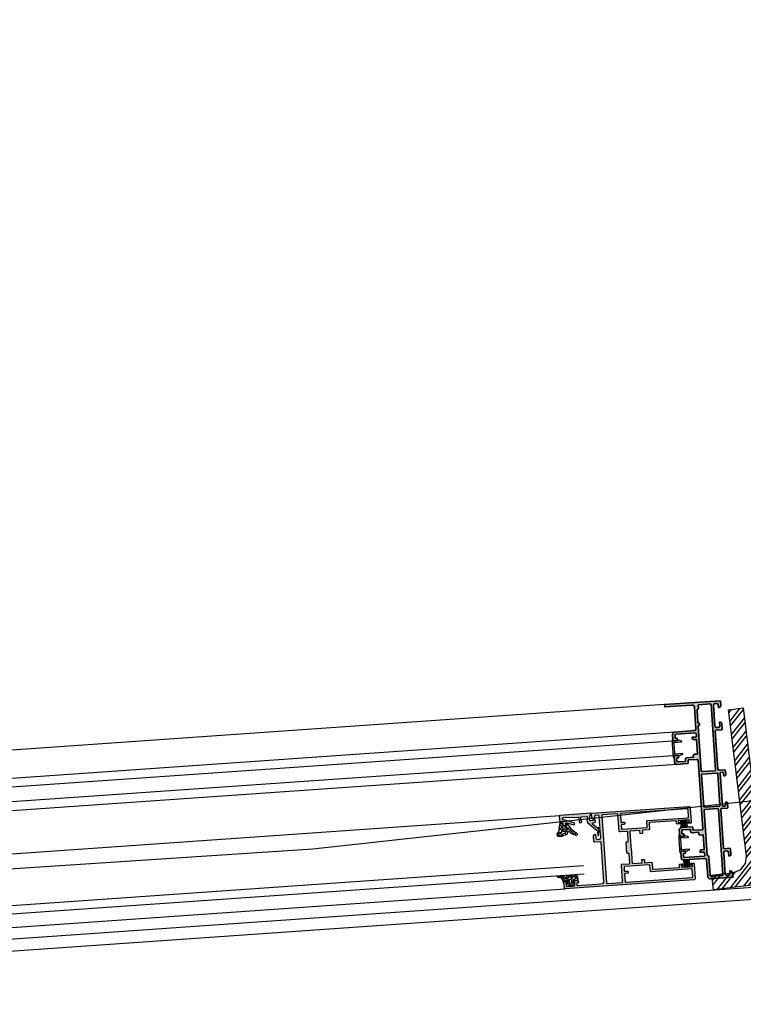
# Model space of a CAD drawing. Header units: metres. Extents: x 63115 to 703450, y -261936 to -53969.
# Tile 82 of 256: x 163494 to 163985, y -144081 to -143413. Entities that reach past the tile are written whole.
import ezdxf

# ---------------------------------------------------------------- set-up
doc = ezdxf.new("R2010")
doc.units = ezdxf.units.M
doc.layers.get('0').update_dxf_attribs({"true_color": 0x83b7c5})
for name, color, linetype in [('0S-aanzicht', 7, 'Continuous'), ('0S-dichtingen', 22, 'Continuous'), ('0S-glas', 4, 'Continuous'), ('0S-profielen', 7, 'Continuous'), ('_02Binnenwanden', 2, 'Continuous'), ('_02Constructie', 2, 'Continuous'), ('_03-PROJECTION', 1, 'Continuous'), ('_09-HATCH', 7, 'Continuous')]:
    doc.layers.add(name, color=color, linetype=linetype)
for name, color, linetype, lineweight in [('0S-Profile Aluminium', 254, 'Continuous', 35), ('0S-Shading Aluminium', 252, 'Continuous', 20), ('0S-Shading EPDM', 25, 'Continuous', 13), ('0S-Shading PVC-U', 253, 'Continuous', 13), ('0S-toebehoren', 64, 'Continuous', 25)]:
    doc.layers.add(name, color=color, linetype=linetype, lineweight=lineweight)
doc.layers.add('_01Hulplijnen', color=6, linetype='Continuous', plot=False)

# ---------------------------------------------------------------- blocks, each defined once
blk = doc.blocks.new('ruit_950x8')
at = {"layer": '_01Hulplijnen'}
blk.add_lwpolyline([(0, 0), (950, 0), (950, 8), (0, 8)], close=True, dxfattribs=at)
blk = doc.blocks.new('224690')
at = {"layer": '0S-Shading PVC-U'}
h = blk.add_hatch(color=256, dxfattribs=at)
edge = h.paths.add_edge_path()
edge.add_line((2, 0.8), (8, 0.8))
edge.add_arc((8, -19.11), 19.91, 82.03094, 90.01108, ccw=False)
edge.add_arc((10.7, 0.31), 0.3, 5.99579, 78.00296, ccw=False)
edge.add_line((11, 0.35), (11, 0))
edge.add_line((11, 0), (10.5, 0))
edge.add_arc((10.5, -0.7), 0.7, 90.00168, 179.99832)
edge.add_line((9.8, -0.7), (9.8, -1.26))
edge.add_arc((10, -1.26), 0.2, 180, 229.80612)
edge.add_arc((9.63, -1.71), 0.381, -58.27591, 49.80612, ccw=False)
edge.add_arc((9.93, -2.2), 0.2, 121.72409, 199.43852)
edge.add_line((9.74, -2.27), (10.22, -3.63))
edge.add_arc((9.75, -3.8), 0.5, -22.63661, 19.43852, ccw=False)
edge.add_line((10.21, -3.99), (9.44, -5.86))
edge.add_arc((9.23, -5.77), 0.227, 180, 337.36339, ccw=False)
edge.add_line((9, -5.77), (9, -0.63))
edge.add_arc((8.6, -0.6), 0.399, 354.9055, 540.21148)
edge.add_line((8.2, -0.6), (1.8, -0.6))
edge.add_arc((1.4, -0.6), 0.399, 359.78852, 534.9055)
edge.add_line((1, -0.56), (1, -5.77))
edge.add_arc((0.77, -5.77), 0.227, -157.36339, 0, ccw=False)
edge.add_line((0.56, -5.86), (-0.21, -3.99))
edge.add_arc((0.25, -3.8), 0.5, 160.56128, 202.63661, ccw=False)
edge.add_line((-0.22, -3.63), (0.26, -2.27))
edge.add_arc((0.07, -2.2), 0.2, 340.56128, 417.17372)
edge.add_arc((0.39, -1.7), 0.396, 131.27112, 237.17372, ccw=False)
edge.add_arc((0, -1.25), 0.2, 311.27112, 360)
edge.add_line((0.2, -1.25), (0.2, -0.7))
edge.add_arc((-0.5, -0.7), 0.7, 0.00003, 89.99997)
edge.add_line((-0.5, 0), (-1, 0))
edge.add_line((-1, 0), (-1, 0.35))
edge.add_arc((-0.7, 0.31), 0.3, 101.99704, 174.00421, ccw=False)
edge.add_arc((2, -19.11), 19.91, 89.98896, 97.96906, ccw=False)
blk.add_lwpolyline([(2, 0.8), (8, 0.8, -0.034834), (10.76, 0.61, -0.324954), (11, 0.35), (11, 0), (10.5, 0, 0.414196), (9.8, -0.7), (9.8, -1.26, 0.220807), (9.87, -1.42, -0.509976), (9.83, -2.03, 0.352717), (9.74, -2.27), (10.22, -3.63, -0.185678), (10.21, -3.99), (9.44, -5.86, -0.819682), (9, -5.77), (9, -0.63, 1.04741), (8.2, -0.6), (1.8, -0.6, 0.95827), (1, -0.56), (1, -5.77, -0.819682), (0.56, -5.86), (-0.21, -3.99, -0.185679), (-0.22, -3.63), (0.26, -2.27, 0.347319), (0.18, -2.03, -0.498051), (0.13, -1.4, 0.215883), (0.2, -1.25), (0.2, -0.7, 0.414213), (-0.5, 0), (-1, 0), (-1, 0.35, -0.324954), (-0.76, 0.61, -0.034834), (2, 0.8)], format="xyb", close=True)
blk = doc.blocks.new('204456')
at = {"layer": '0S-Shading EPDM'}
h = blk.add_hatch(dxfattribs=at)
h.set_pattern_fill('ANSI37', color=256, scale=0.625, angle=90, style=0)
h.paths.add_polyline_path([(3.05, -1.55), (4.05, -1.55), (4.05, 3.1), (3.05, 3.1)])
h = blk.add_hatch(dxfattribs=at)
h.set_pattern_fill('ANSI37', color=256, scale=0.625, angle=90, style=0)
h.paths.add_polyline_path([(4.05, -1.55), (5.05, -1.55), (5.05, 3.1), (4.05, 3.1)])
h = blk.add_hatch(dxfattribs=at)
h.set_pattern_fill('ANSI37', color=256, scale=0.625, angle=90, style=0)
h.paths.add_polyline_path([(5.05, -1.55), (6.05, -1.55), (6.05, 3.1), (5.05, 3.1)])
h = blk.add_hatch(dxfattribs=at)
h.set_pattern_fill('ANSI37', color=256, scale=0.625, angle=90, style=0)
h.paths.add_polyline_path([(6.05, -1.55), (7.05, -1.55), (7.05, 3.1), (6.05, 3.1)])
h = blk.add_hatch(dxfattribs=at)
h.set_pattern_fill('ANSI37', color=256, scale=0.625, angle=90, style=0)
h.paths.add_polyline_path([(1.8, -1.64), (8.3, -1.64), (8.3, -1.55), (7.05, -1.55), (6.05, -1.55), (5.05, -1.55), (4.05, -1.55), (3.05, -1.55), (1.8, -1.55)])
for points in [[(3.05, -1.55), (4.05, -1.55), (4.05, 3.1), (3.05, 3.1), (3.05, -1.55)], [(4.05, -1.55), (5.05, -1.55), (5.05, 3.1), (4.05, 3.1), (4.05, -1.55)], [(5.05, -1.55), (6.05, -1.55), (6.05, 3.1), (5.05, 3.1), (5.05, -1.55)], [(6.05, -1.55), (7.05, -1.55), (7.05, 3.1), (6.05, 3.1), (6.05, -1.55)], [(1.8, -1.64), (8.3, -1.64), (8.3, -1.55), (7.05, -1.55), (6.05, -1.55), (5.05, -1.55), (4.05, -1.55), (3.05, -1.55), (1.8, -1.55), (1.8, -1.64)]]:
    blk.add_lwpolyline(points, close=True)
blk = doc.blocks.new('184020')
at = {"layer": '0S-Shading Aluminium'}
h = blk.add_hatch(color=256, dxfattribs=at)
edge = h.paths.add_edge_path()
edge.add_arc((21.5, -0.5), 0.5, 0.00002, 89.99911, ccw=False)
edge.add_line((22, -0.5), (22, -4.5))
edge.add_arc((21.5, -4.5), 0.5, 270.00517, 359.99571, ccw=False)
edge.add_line((21.5, -5), (20.5, -5))
edge.add_arc((20.5, -5.5), 0.5, 89.99736, 180.00264)
edge.add_line((20, -5.5), (20, -6.5))
edge.add_arc((19.5, -6.5), 0.5, 270.00642, 359.99358, ccw=False)
edge.add_line((19.5, -7), (18.5, -7))
edge.add_arc((18.5, -6.5), 0.5, 180.00452, 269.99548, ccw=False)
edge.add_line((18, -6.5), (18, -5.74))
edge.add_arc((17.5, -5.74), 0.5, 360, 470.01152)
edge.add_line((17.33, -5.27), (12.67, -6.97))
edge.add_arc((12.5, -6.5), 0.5, 180, 290.01152, ccw=False)
edge.add_line((12, -6.5), (12, -6.18))
edge.add_arc((12.5, -6.18), 0.5, 110.0122, 180, ccw=False)
edge.add_line((12.33, -5.71), (18.4, -3.5))
edge.add_line((18.4, -3.5), (19.03, -3.5))
edge.add_arc((19.03, -2.52), 0.979, 269.93421, 449.16033)
edge.add_line((19.05, -1.54), (9.28, -1.98))
edge.add_arc((9.3, -2.48), 0.499, 92.45159, 180.01407)
edge.add_line((8.8, -2.48), (8.8, -5.31))
edge.add_arc((8, -5.19), 0.809, 205.09645, 351.18256, ccw=False)
edge.add_line((7.27, -5.53), (6.9, -4.9))
edge.add_line((6.9, -4.9), (7.5, -4.9))
edge.add_line((7.5, -4.9), (7.5, -2.5))
edge.add_arc((7, -2.5), 0.5, 359.99845, 450.00145)
edge.add_line((7, -2), (3.47, -2))
edge.add_arc((3.47, -2.5), 0.5, 90.00286, 194.9993)
edge.add_line((2.99, -2.63), (3.51, -4.57))
edge.add_arc((2.06, -4.96), 1.5, -45.00079, 14.9998, ccw=False)
edge.add_line((3.12, -6.02), (-2.37, -11.51))
edge.add_arc((-0.6, -13.27), 2.5, 135, 180)
edge.add_line((-3.1, -13.27), (-3.1, -15.23))
edge.add_arc((-3.35, -15.25), 0.25, -183.5554, 3.5554, ccw=False)
edge.add_line((-3.6, -15.23), (-3.6, -14.11))
edge.add_arc((-4.1, -14.11), 0.5, 359.99999, 419.34297)
edge.add_arc((-3.68, -13.41), 0.316, 178.67092, 239.34297, ccw=False)
edge.add_line((-4, -13.4), (-4, -10.11))
edge.add_arc((-3.9, -10.11), 0.1, 42.14405, 180, ccw=False)
edge.add_line((-3.83, -10.04), (-3.48, -10.43))
edge.add_arc((-3.31, -10.33), 0.2, 210.01208, 314.98685)
edge.add_line((-3.17, -10.47), (-0.18, -7.48))
edge.add_arc((-0.53, -7.13), 0.5, 314.99995, 445.00138)
edge.add_line((-0.49, -6.63), (-1.74, -6.53))
edge.add_arc((-1.7, -6.03), 0.5, 180.00017, 265.00023, ccw=False)
edge.add_line((-2.2, -6.03), (-2.2, -5.2))
edge.add_arc((-2, -5.2), 0.2, 84.94662, 180, ccw=False)
edge.add_line((-1.98, -5), (0.75, -5.24))
edge.add_arc((0.84, -4.25), 1, 264.99991, 375.00017)
edge.add_line((1.81, -3.99), (1.1, -1.37))
edge.add_arc((0.62, -1.5), 0.5, 14.9971, 89.99986)
edge.add_line((0.62, -1), (0.5, -1))
edge.add_line((0.5, -1), (0.5, 0))
edge.add_line((0.5, 0), (21.5, 0))
blk.add_lwpolyline([(21.5, 0, -0.414209), (22, -0.5), (22, -4.5, -0.414165), (21.5, -5), (20.5, -5, 0.414241), (20, -5.5), (20, -6.5, -0.414148), (19.5, -7), (18.5, -7, -0.414167), (18, -6.5), (18, -5.74, 0.520631), (17.33, -5.27), (12.67, -6.97, -0.520631), (12, -6.5), (12, -6.18, -0.31524), (12.33, -5.71), (18.4, -3.5), (19.03, -3.5, 0.993269), (19.05, -1.54), (9.28, -1.98, 0.401807), (8.8, -2.48), (8.8, -5.31, -0.740543), (7.27, -5.53), (6.9, -4.9), (7.5, -4.9), (7.5, -2.5, 0.414229), (7, -2), (3.47, -2, 0.493126), (2.99, -2.63), (3.51, -4.57, -0.267952), (3.12, -6.02), (-2.37, -11.51, 0.198912), (-3.1, -13.27), (-3.1, -15.23, -1.064062), (-3.6, -15.23), (-3.6, -14.11, 0.264879), (-3.85, -13.68, -0.271095), (-4, -13.4), (-4, -10.11, -0.686356), (-3.83, -10.04), (-3.48, -10.43, 0.493009), (-3.17, -10.47), (-0.18, -7.48, 0.637079), (-0.49, -6.63), (-1.74, -6.53, -0.388879), (-2.2, -6.03), (-2.2, -5.2, -0.440289), (-1.98, -5), (0.75, -5.24, 0.520568), (1.81, -3.99), (1.1, -1.37, 0.339468), (0.62, -1), (0.5, -1), (0.5, 0), (21.5, 0)], format="xyb", close=True)
blk = doc.blocks.new('224378')
at = {"layer": '0S-Shading EPDM'}
h = blk.add_hatch(dxfattribs=at)
h.set_pattern_fill('ANSI37', color=256, scale=0.625, angle=90, style=0)
edge = h.paths.add_edge_path()
edge.add_line((-0.28, 1.53), (-0.86, -2.01))
edge.add_arc((-5.8, -1.2), 5, 315.89943, 350.69268, ccw=False)
edge.add_arc((-1.38, -5.48), 1.15, 135.89943, 269.97067)
edge.add_line((-1.38, -6.63), (0.61, -6.64))
edge.add_arc((0.56, -3.17), 3.47, 270.87995, 285.27854)
edge.add_line((1.47, -6.51), (3.95, -5.79))
edge.add_arc((3.55, -4.49), 1.37, 286.86998, 339.20869)
edge.add_line((4.83, -4.97), (5.23, -3.91))
edge.add_arc((5.71, -4.05), 0.502, 7.70585, 163.77943, ccw=False)
edge.add_arc((7.2, -3.85), 1, 187.70585, 226.5713)
edge.add_arc((11.88, 1.1), 7.82, 226.5713, 261.1791)
edge.add_arc((10.79, -5.96), 0.668, 261.1791, 423.46276)
edge.add_arc((15.35, 3.17), 9.54, 204.10631, 243.46276, ccw=False)
edge.add_arc((-3.95, -6.91), 12.26, 30.29539, 43.90361)
edge.add_arc((4.67, 1.38), 0.3, 43.90361, 180)
edge.add_line((4.37, 1.38), (4.37, 0.3))
edge.add_arc((4.07, 0.3), 0.3, 270, 360, ccw=False)
edge.add_line((4.07, 0), (1.87, 0))
edge.add_arc((1.87, 0.3), 0.3, 171.2696, 270, ccw=False)
edge.add_line((1.58, 0.35), (1.7, 1.18))
edge.add_arc((1.41, 1.22), 0.3, 351.2696, 439.32231)
edge.add_line((1.46, 1.52), (0.07, 1.78))
edge.add_arc((0.01, 1.48), 0.3, 79.32231, 170.69268)
edge = h.paths.add_edge_path()
edge.add_arc((2.19, -1.9), 0.679, 88.43461, 271.56539, ccw=False)
edge.add_line((2.21, -1.22), (3.81, -1.22))
edge.add_arc((3.83, -1.9), 0.679, -91.56535, 91.56535, ccw=False)
edge.add_line((3.81, -2.58), (2.21, -2.58))
edge = h.paths.add_edge_path()
edge.add_arc((-0.19, -3.52), 2.35, 275.84512, 289.53833, ccw=False)
edge.add_line((0.05, -5.86), (-1.23, -5.97))
edge.add_arc((-1.33, -5.5), 0.486, 89.27121, 282.43254, ccw=False)
edge.add_arc((-1.77, -1.23), 3.81, 276.69336, 321.40197)
edge.add_arc((1.85, -4.24), 0.905, 92.46757, 135.31732, ccw=False)
edge.add_line((1.81, -3.34), (2.71, -3.34))
edge.add_arc((2.73, -4.11), 0.774, -74.81436, 91.67692, ccw=False)
edge.add_line((2.94, -4.86), (0.6, -5.74))
for points in [[(-0.28, 1.53), (-0.86, -2.01, -0.152991), (-2.21, -4.68, 0.662333), (-1.38, -6.63), (0.61, -6.64, 0.062908), (1.47, -6.51), (3.95, -5.79, 0.232425), (4.83, -4.97), (5.23, -3.91, -0.810316), (6.21, -3.98, 0.171227), (6.51, -4.58, 0.152163), (10.69, -6.62, 0.856223), (11.09, -5.36, -0.173433), (6.64, -0.73, 0.059447), (4.89, 1.59, 0.675121), (4.37, 1.38), (4.37, 0.3, -0.414214), (4.07, 0), (1.87, 0, -0.459581), (1.58, 0.35), (1.7, 1.18, 0.404294), (1.46, 1.52), (0.07, 1.78, 0.421236), (-0.28, 1.53)], [(0.6, -5.74, -0.059819), (0.05, -5.86), (-1.23, -5.97, -1.121994), (-1.32, -5.01, 0.197591), (1.21, -3.6, -0.189177), (1.81, -3.34), (2.71, -3.34, -0.888554), (2.94, -4.86), (0.6, -5.74)], [(2.21, -2.58, -1.027701), (2.21, -1.22), (3.81, -1.22, -1.027701), (3.81, -2.58), (2.21, -2.58)]]:
    blk.add_lwpolyline(points, format="xyb", close=True)
blk = doc.blocks.new('224063')
at = {"layer": '0S-Shading EPDM'}
h = blk.add_hatch(dxfattribs=at)
h.set_pattern_fill('ANSI37', color=256, scale=0.625, angle=90, style=0)
edge = h.paths.add_edge_path()
edge.add_arc((2.45, 1.6), 0.3, 135.1096, 279.73965)
edge.add_arc((2.55, 1.01), 0.3, 0, 99.73965, ccw=False)
edge.add_line((2.85, 1.01), (2.85, -0.3))
edge.add_arc((2.35, -0.3), 0.5, 180.05663, 359.94337, ccw=False)
edge.add_line((1.85, -0.3), (-0.05, -0.3))
edge.add_line((-0.05, -0.3), (-0.05, 0.6))
edge.add_arc((-0.05, 0.2), 0.399, 89.9047, 180.0953)
edge.add_line((-0.45, 0.2), (-0.53, -0.76))
edge.add_arc((-2.77, -0.58), 2.25, 276.72175, 355.40115, ccw=False)
edge.add_line((-2.51, -2.82), (-3.59, -2.95))
edge.add_arc((-3.59, -3.37), 0.426, 89.12719, 269.79629)
edge.add_line((-3.59, -3.8), (-1.2, -3.8))
edge.add_arc((-1.2, -1.4), 2.4, 270, 317.32646)
edge.add_line((0.57, -3.02), (1.18, -2.36))
edge.add_arc((1.55, -2.7), 0.5, 0.05782, 137.96206, ccw=False)
edge.add_line((2.05, -2.7), (2.05, -3.39))
edge.add_arc((2.45, -3.39), 0.4, 180, 339.0346)
edge.add_line((2.82, -3.53), (3.07, -2.87))
edge.add_arc((3.45, -3.01), 0.4, 20.9654, 159.0346, ccw=False)
edge.add_line((3.82, -2.87), (4.07, -3.53))
edge.add_arc((4.45, -3.39), 0.4, 200.9654, 339.0346)
edge.add_line((4.82, -3.53), (5.07, -2.87))
edge.add_arc((5.45, -3.01), 0.4, 20.9654, 159.0346, ccw=False)
edge.add_line((5.82, -2.87), (6.07, -3.53))
edge.add_arc((6.45, -3.39), 0.4, 200.9654, 339.0346)
edge.add_line((6.82, -3.53), (7.07, -2.87))
edge.add_arc((7.45, -3.01), 0.4, 20.9654, 159.0346, ccw=False)
edge.add_line((7.82, -2.87), (8.08, -3.54))
edge.add_arc((8.45, -3.39), 0.4, 200.9654, 326.82524)
edge.add_line((8.78, -3.61), (9.45, -2.6))
edge.add_line((9.45, -2.6), (9.45, -0.6))
edge.add_arc((9.15, -0.6), 0.299, 359.76963, 450.23037)
edge.add_line((9.15, -0.3), (7.05, -0.3))
edge.add_arc((6.55, -0.3), 0.5, 180.05659, 359.94341, ccw=False)
edge.add_line((6.05, -0.3), (6.05, 1.01))
edge.add_arc((6.35, 1.01), 0.3, 80.26203, 180, ccw=False)
edge.add_arc((6.45, 1.6), 0.3, 260.26203, 404.88868)
edge.add_line((6.66, 1.81), (5.62, 2.85))
edge.add_arc((5.27, 2.5), 0.5, 45.00011, 90)
edge.add_line((5.27, 3), (3.63, 3))
edge.add_arc((3.63, 2.5), 0.5, 90, 134.99989)
edge.add_line((3.27, 2.85), (2.23, 1.81))
edge = h.paths.add_edge_path()
edge.add_arc((4.15, 1.3), 0.5, 90.02048, 179.97952, ccw=False)
edge.add_line((4.15, 1.8), (4.75, 1.8))
edge.add_arc((4.75, 1.3), 0.5, 0.01964, 89.98036, ccw=False)
edge.add_line((5.25, 1.3), (5.25, -0.6))
edge.add_arc((4.75, -0.6), 0.5, -90.00031, 0.00031, ccw=False)
edge.add_line((4.75, -1.1), (4.15, -1.1))
edge.add_arc((4.15, -0.6), 0.5, 180.01634, 269.98366, ccw=False)
edge.add_line((3.65, -0.6), (3.65, 1.3))
for points in [[(2.23, 1.81, 0.730751), (2.5, 1.3, -0.464925), (2.85, 1.01), (2.85, -0.3, -0.999012), (1.85, -0.3), (-0.05, -0.3), (-0.05, 0.6, 0.415188), (-0.45, 0.2), (-0.53, -0.76, -0.357458), (-2.51, -2.82), (-3.59, -2.95, 1.005856), (-3.59, -3.8), (-1.2, -3.8, 0.209487), (0.57, -3.02), (1.18, -2.36, -0.686666), (2.05, -2.7), (2.05, -3.39, 0.831947), (2.82, -3.53), (3.07, -2.87, -0.687726), (3.82, -2.87), (4.07, -3.53, 0.687726), (4.82, -3.53), (5.07, -2.87, -0.687726), (5.82, -2.87), (6.07, -3.53, 0.687726), (6.82, -3.53), (7.07, -2.87, -0.687726), (7.82, -2.87), (8.08, -3.54, 0.61196), (8.78, -3.61), (9.45, -2.6), (9.45, -0.6, 0.416571), (9.15, -0.3), (7.05, -0.3, -0.999013), (6.05, -0.3), (6.05, 1.01, -0.464916), (6.4, 1.3, 0.730728), (6.66, 1.81), (5.62, 2.85, 0.198912), (5.27, 3), (3.63, 3, 0.198912), (3.27, 2.85), (2.23, 1.81)], [(3.65, 1.3, -0.414004), (4.15, 1.8), (4.75, 1.8, -0.414013), (5.25, 1.3), (5.25, -0.6, -0.414217), (4.75, -1.1), (4.15, -1.1, -0.414047), (3.65, -0.6), (3.65, 1.3)]]:
    blk.add_lwpolyline(points, format="xyb", close=True)
blk = doc.blocks.new('148170')
at = {"layer": '0S-Shading Aluminium'}
h = blk.add_hatch(color=256, dxfattribs=at)
edge = h.paths.add_edge_path()
edge.add_line((0, 120), (0, 116.6))
edge.add_line((0, 116.6), (1.1, 115.5))
edge.add_line((1.1, 115.5), (1.7, 115.5))
edge.add_line((1.7, 115.5), (1.7, 117.3))
edge.add_arc((2.7, 117.3), 1, 90.00002, 179.99998, ccw=False)
edge.add_line((2.7, 118.3), (4, 118.3))
edge.add_arc((4, 117.3), 1, 0.00002, 90, ccw=False)
edge.add_line((5, 117.3), (5, 111))
edge.add_arc((4.47, 110.5), 0.725, -43.60316, 43.60316, ccw=False)
edge.add_line((5, 110), (5, 103))
edge.add_arc((4, 103), 1, -90.0004, 0.00038, ccw=False)
edge.add_line((4, 102), (2.7, 102))
edge.add_arc((2.7, 103), 1, 179.99962, 270.00038, ccw=False)
edge.add_line((1.7, 103), (1.7, 105.5))
edge.add_line((1.7, 105.5), (1.2, 105.5))
edge.add_arc((1.2, 104.5), 1, 89.99988, 180.00012)
edge.add_line((0.2, 104.5), (0.2, 100.8))
edge.add_arc((0.7, 100.8), 0.5, 179.99952, 270.00047)
edge.add_line((0.7, 100.3), (4.5, 100.3))
edge.add_arc((4.5, 99.8), 0.5, 0.00134, 89.99866, ccw=False)
edge.add_line((5, 99.8), (5, 73.5))
edge.add_arc((4.5, 73.5), 0.5, -90.00026, 0.00026, ccw=False)
edge.add_line((4.5, 73), (0.5, 73))
edge.add_arc((0.5, 72.5), 0.5, 89.99962, 180.00038)
edge.add_line((0, 72.5), (0, 69.5))
edge.add_arc((0.5, 69.5), 0.5, 179.99962, 270.00038)
edge.add_line((0.5, 69), (1, 69))
edge.add_arc((1, 69.5), 0.5, 270.00014, 359.99986)
edge.add_line((1.5, 69.5), (1.5, 71))
edge.add_arc((2, 71), 0.5, 89.99981, 180.00041, ccw=False)
edge.add_line((2, 71.5), (3.2, 71.5))
edge.add_arc((3.2, 71), 0.5, -0.00026, 90.00026, ccw=False)
edge.add_line((3.7, 71), (3.7, 49))
edge.add_arc((3.2, 49), 0.5, -90.00026, 0.00026, ccw=False)
edge.add_line((3.2, 48.5), (2, 48.5))
edge.add_arc((2, 49), 0.5, 179.99959, 270.00019, ccw=False)
edge.add_line((1.5, 49), (1.5, 50.5))
edge.add_arc((1, 50.5), 0.5, 0.00014, 89.99986)
edge.add_line((1, 51), (0.5, 51))
edge.add_arc((0.5, 50.5), 0.5, 89.99962, 180.00038)
edge.add_line((0, 50.5), (0, 47.5))
edge.add_arc((0.5, 47.5), 0.5, 179.99962, 270.00038)
edge.add_line((0.5, 47), (4.5, 47))
edge.add_arc((4.5, 46.5), 0.5, -0.00026, 90.00026, ccw=False)
edge.add_line((5, 46.5), (5, 20.2))
edge.add_arc((4.5, 20.2), 0.5, -90.00222, 0.00222, ccw=False)
edge.add_line((4.5, 19.7), (0.7, 19.7))
edge.add_arc((0.7, 19.2), 0.5, 90.00211, 179.9979)
edge.add_line((0.2, 19.2), (0.2, 15.5))
edge.add_arc((1.2, 15.5), 1, 180.0013, 269.99869)
edge.add_line((1.2, 14.5), (1.7, 14.5))
edge.add_line((1.7, 14.5), (1.7, 17))
edge.add_arc((2.7, 17), 1, 89.99929, 180.00071, ccw=False)
edge.add_line((2.7, 18), (4, 18))
edge.add_arc((4, 17), 1, -0.00071, 90.00072, ccw=False)
edge.add_line((5, 17), (5, 10))
edge.add_arc((4.47, 9.5), 0.725, -43.60376, 43.60376, ccw=False)
edge.add_line((5, 9), (5, 2.7))
edge.add_arc((4, 2.7), 1, -90.00088, 0.00087, ccw=False)
edge.add_line((4, 1.7), (2.7, 1.7))
edge.add_arc((2.7, 2.7), 1, 179.99913, 270.00087, ccw=False)
edge.add_line((1.7, 2.7), (1.7, 4.5))
edge.add_line((1.7, 4.5), (1.1, 4.5))
edge.add_line((1.1, 4.5), (0, 3.4))
edge.add_line((0, 3.4), (0, 0))
edge.add_line((0, 0), (15.5, 0))
edge.add_arc((15.5, 1.5), 1.5, 270.00038, 359.99958)
edge.add_line((17, 1.5), (17, 13))
edge.add_arc((18, 13), 1, 89.99981, 180.00019, ccw=False)
edge.add_line((18, 14), (32.5, 14))
edge.add_arc((32.5, 15.5), 1.5, 270.00054, 359.99961)
edge.add_line((34, 15.5), (34, 19.5))
edge.add_arc((33.5, 19.5), 0.5, 359.99761, 450.00195)
edge.add_line((33.5, 20), (31, 20))
edge.add_line((31, 20), (31, 18.4))
edge.add_line((31, 18.4), (31.9, 18.4))
edge.add_arc((31.9, 17.9), 0.5, 0.00154, 89.99824, ccw=False)
edge.add_line((32.4, 17.9), (32.4, 16.1))
edge.add_arc((31.9, 16.1), 0.5, 270.00068, 359.99953, ccw=False)
edge.add_line((31.9, 15.6), (18.5, 15.6))
edge.add_arc((18.5, 16.1), 0.5, 180.00143, 269.99857, ccw=False)
edge.add_line((18, 16.1), (18, 17.9))
edge.add_arc((18.5, 17.9), 0.5, 90.00251, 179.99749, ccw=False)
edge.add_line((18.5, 18.4), (21, 18.4))
edge.add_line((21, 18.4), (21, 19))
edge.add_arc((20, 19), 1, 359.99926, 450.00074)
edge.add_line((20, 20), (18, 20))
edge.add_line((18, 20), (18, 30))
edge.add_line((18, 30), (20, 30))
edge.add_arc((20, 31), 1, 270.00101, 359.99899)
edge.add_line((21, 31), (21, 32))
edge.add_line((21, 32), (25.4, 32))
edge.add_arc((25.4, 33), 1, 270.00108, 359.99892)
edge.add_line((26.4, 33), (26.4, 33.9))
edge.add_arc((26.9, 33.9), 0.5, 90.00171, 179.99829, ccw=False)
edge.add_line((26.9, 34.4), (31.9, 34.4))
edge.add_arc((31.9, 33.9), 0.5, 0.00154, 89.99824, ccw=False)
edge.add_line((32.4, 33.9), (32.4, 32.1))
edge.add_arc((31.9, 32.1), 0.5, 270.00068, 359.99953, ccw=False)
edge.add_line((31.9, 31.6), (31, 31.6))
edge.add_line((31, 31.6), (31, 30))
edge.add_line((31, 30), (33.5, 30))
edge.add_arc((33.5, 30.5), 0.5, 270.00198, 359.99846)
edge.add_line((34, 30.5), (34, 34.5))
edge.add_arc((32.5, 34.5), 1.5, 359.99886, 450.00099)
edge.add_line((32.5, 36), (25.3, 36))
edge.add_arc((25.3, 35.5), 0.5, 89.99753, 180.00247)
edge.add_line((24.8, 35.5), (24.8, 34.1))
edge.add_arc((24.3, 34.1), 0.5, 270.00143, 359.99857, ccw=False)
edge.add_line((24.3, 33.6), (18.5, 33.6))
edge.add_arc((18.5, 34.1), 0.5, 180.00143, 269.99857, ccw=False)
edge.add_line((18, 34.1), (18, 57))
edge.add_arc((18.52, 57.5), 0.725, 136.39742, 223.60258, ccw=False)
edge.add_line((18, 58), (18, 80.9))
edge.add_arc((18.5, 80.9), 0.5, 90.00054, 179.99946, ccw=False)
edge.add_line((18.5, 81.4), (24.3, 81.4))
edge.add_arc((24.3, 80.9), 0.5, 0.00054, 89.99946, ccw=False)
edge.add_line((24.8, 80.9), (24.8, 79.5))
edge.add_arc((25.3, 79.5), 0.5, 179.99949, 270.00051)
edge.add_line((25.3, 79), (32.5, 79))
edge.add_arc((32.5, 80.5), 1.5, 269.99977, 360.00038)
edge.add_line((34, 80.5), (34, 84.5))
edge.add_arc((33.5, 84.5), 0.5, 359.99957, 449.99999)
edge.add_line((33.5, 85), (31, 85))
edge.add_line((31, 85), (31, 83.4))
edge.add_line((31, 83.4), (31.9, 83.4))
edge.add_arc((31.9, 82.9), 0.5, -0.00043, 90.00021, ccw=False)
edge.add_line((32.4, 82.9), (32.4, 81.1))
edge.add_arc((31.9, 81.1), 0.5, -90.00021, 0.00043, ccw=False)
edge.add_line((31.9, 80.6), (26.9, 80.6))
edge.add_arc((26.9, 81.1), 0.5, 179.99974, 270.00026, ccw=False)
edge.add_line((26.4, 81.1), (26.4, 82))
edge.add_arc((25.4, 82), 1, 359.99966, 450.00034)
edge.add_line((25.4, 83), (21, 83))
edge.add_line((21, 83), (21, 84))
edge.add_arc((20, 84), 1, 359.99958, 450.00042)
edge.add_line((20, 85), (18, 85))
edge.add_line((18, 85), (18, 95))
edge.add_line((18, 95), (20, 95))
edge.add_arc((20, 96), 1, 269.99958, 360.00042)
edge.add_line((21, 96), (21, 96.6))
edge.add_line((21, 96.6), (18.5, 96.6))
edge.add_arc((18.5, 97.1), 0.5, 180.00054, 269.99946, ccw=False)
edge.add_line((18, 97.1), (18, 98.9))
edge.add_arc((18.5, 98.9), 0.5, 90.00054, 179.99946, ccw=False)
edge.add_line((18.5, 99.4), (31.9, 99.4))
edge.add_arc((31.9, 98.9), 0.5, -0.00043, 90.00021, ccw=False)
edge.add_line((32.4, 98.9), (32.4, 97.1))
edge.add_arc((31.9, 97.1), 0.5, -90.00021, 0.00043, ccw=False)
edge.add_line((31.9, 96.6), (31, 96.6))
edge.add_line((31, 96.6), (31, 95))
edge.add_line((31, 95), (33.5, 95))
edge.add_arc((33.5, 95.5), 0.5, 270.00001, 360.00043)
edge.add_line((34, 95.5), (34, 99.5))
edge.add_arc((32.5, 99.5), 1.5, 359.99962, 450.00023)
edge.add_line((32.5, 101), (19, 101))
edge.add_arc((19, 102), 1, 180.00014, 269.99986, ccw=False)
edge.add_line((18, 102), (18, 116.9))
edge.add_arc((19.5, 116.9), 1.5, 89.99992, 180.00008, ccw=False)
edge.add_line((19.5, 118.4), (38, 118.4))
edge.add_line((38, 118.4), (38, 120))
edge.add_line((38, 120), (0, 120))
edge = h.paths.add_edge_path()
edge.add_arc((7.1, 117.8), 0.5, 89.99939, 180.00061, ccw=False)
edge.add_line((7.1, 118.3), (14.8, 118.3))
edge.add_arc((14.8, 117.8), 0.5, -0.00061, 90.00061, ccw=False)
edge.add_line((15.3, 117.8), (15.3, 115.8))
edge.add_arc((15.8, 115.8), 0.5, 180, 270.00027)
edge.add_arc((15.8, 114.8), 0.5, 0, 90.00027, ccw=False)
edge.add_line((16.3, 114.8), (16.3, 106.3))
edge.add_arc((15.8, 106.3), 0.5, -90.00027, 0, ccw=False)
edge.add_arc((15.8, 105.3), 0.5, 89.99973, 180)
edge.add_line((15.3, 105.3), (15.3, 104.8))
edge.add_arc((15.8, 104.8), 0.5, 180, 270.00027)
edge.add_arc((15.8, 103.8), 0.5, 0, 90.00027, ccw=False)
edge.add_line((16.3, 103.8), (16.3, 73.4))
edge.add_arc((15.8, 73.4), 0.5, 270.00003, 359.99942, ccw=False)
edge.add_line((15.8, 72.9), (7.1, 72.9))
edge.add_arc((7.1, 73.4), 0.5, 179.99939, 270.00061, ccw=False)
edge.add_line((6.6, 73.4), (6.6, 117.8))
edge = h.paths.add_edge_path()
edge.add_arc((5.8, 70.7), 0.5, 90.00005, 179.99995, ccw=False)
edge.add_line((5.8, 71.2), (15.8, 71.2))
edge.add_arc((15.8, 70.7), 0.5, 0.00009, 90.00045, ccw=False)
edge.add_line((16.3, 70.7), (16.3, 49.3))
edge.add_arc((15.8, 49.3), 0.5, 270.00003, 359.99942, ccw=False)
edge.add_line((15.8, 48.8), (5.8, 48.8))
edge.add_arc((5.8, 49.3), 0.5, 180.00054, 269.99946, ccw=False)
edge.add_line((5.3, 49.3), (5.3, 70.7))
edge = h.paths.add_edge_path()
edge.add_line((6.6, 2.2), (6.6, 46.6))
edge.add_arc((7.1, 46.6), 0.5, 89.99878, 180.00122, ccw=False)
edge.add_line((7.1, 47.1), (15.8, 47.1))
edge.add_arc((15.8, 46.6), 0.5, -0.00003, 90.00058, ccw=False)
edge.add_line((16.3, 46.6), (16.3, 16.2))
edge.add_arc((15.8, 16.2), 0.5, 269.99973, 360, ccw=False)
edge.add_arc((15.8, 15.2), 0.5, 89.99973, 180)
edge.add_line((15.3, 15.2), (15.3, 2.2))
edge.add_arc((14.8, 2.2), 0.5, -90.00257, 0.00257, ccw=False)
edge.add_line((14.8, 1.7), (7.1, 1.7))
edge.add_arc((7.1, 2.2), 0.5, 179.99743, 270.00257, ccw=False)
at = {"layer": '0S-Profile Aluminium', "color": 1}
blk.add_lwpolyline([(0, 120), (0, 116.6), (1.1, 115.5), (1.7, 115.5), (1.7, 117.3, -0.414213), (2.7, 118.3), (4, 118.3, -0.414213), (5, 117.3), (5, 111, -0.400003), (5, 110), (5, 103, -0.414218), (4, 102), (2.7, 102, -0.414217), (1.7, 103), (1.7, 105.5), (1.2, 105.5, 0.414215), (0.2, 104.5), (0.2, 100.8, 0.414218), (0.7, 100.3), (4.5, 100.3, -0.4142), (5, 99.8), (5, 73.5, -0.414216), (4.5, 73), (0.5, 73, 0.414217), (0, 72.5), (0, 69.5, 0.414217), (0.5, 69), (1, 69, 0.414212), (1.5, 69.5), (1.5, 71, -0.414217), (2, 71.5), (3.2, 71.5, -0.414216), (3.7, 71), (3.7, 49, -0.414216), (3.2, 48.5), (2, 48.5, -0.414217), (1.5, 49), (1.5, 50.5, 0.414212), (1, 51), (0.5, 51, 0.414217), (0, 50.5), (0, 47.5, 0.414217), (0.5, 47), (4.5, 47, -0.414216), (5, 46.5), (5, 20.2, -0.414236), (4.5, 19.7), (0.7, 19.7, 0.414192), (0.2, 19.2), (0.2, 15.5, 0.4142), (1.2, 14.5), (1.7, 14.5), (1.7, 17, -0.414221), (2.7, 18), (4, 18, -0.414221), (5, 17), (5, 10, -0.40001), (5, 9), (5, 2.7, -0.414223), (4, 1.7), (2.7, 1.7, -0.414222), (1.7, 2.7), (1.7, 4.5), (1.1, 4.5), (0, 3.4), (0, 0), (15.5, 0, 0.414209), (17, 1.5), (17, 13, -0.414215), (18, 14), (32.5, 14, 0.414209), (34, 15.5), (34, 19.5, 0.414236), (33.5, 20), (31, 20), (31, 18.4), (31.9, 18.4, -0.414197), (32.4, 17.9), (32.4, 16.1, -0.414208), (31.9, 15.6), (18.5, 15.6, -0.414199), (18, 16.1), (18, 17.9, -0.414188), (18.5, 18.4), (21, 18.4), (21, 19, 0.414221), (20, 20), (18, 20), (18, 30), (20, 30, 0.414203), (21, 31), (21, 32), (25.4, 32, 0.414202), (26.4, 33), (26.4, 33.9, -0.414196), (26.9, 34.4), (31.9, 34.4, -0.414197), (32.4, 33.9), (32.4, 32.1, -0.414208), (31.9, 31.6), (31, 31.6), (31, 30), (33.5, 30, 0.414196), (34, 30.5), (34, 34.5, 0.414224), (32.5, 36), (25.3, 36, 0.414239), (24.8, 35.5), (24.8, 34.1, -0.414199), (24.3, 33.6), (18.5, 33.6, -0.414199), (18, 34.1), (18, 57, -0.399998), (18, 58), (18, 80.9, -0.414208), (18.5, 81.4), (24.3, 81.4, -0.414208), (24.8, 80.9), (24.8, 79.5, 0.414219), (25.3, 79), (32.5, 79, 0.414217), (34, 80.5), (34, 84.5, 0.414216), (33.5, 85), (31, 85), (31, 83.4), (31.9, 83.4, -0.414217), (32.4, 82.9), (32.4, 81.1, -0.414217), (31.9, 80.6), (26.9, 80.6, -0.414216), (26.4, 81.1), (26.4, 82, 0.414217), (25.4, 83), (21, 83), (21, 84, 0.414218), (20, 85), (18, 85), (18, 95), (20, 95, 0.414218), (21, 96), (21, 96.6), (18.5, 96.6, -0.414208), (18, 97.1), (18, 98.9, -0.414208), (18.5, 99.4), (31.9, 99.4, -0.414217), (32.4, 98.9), (32.4, 97.1, -0.414217), (31.9, 96.6), (31, 96.6), (31, 95), (33.5, 95, 0.414216), (34, 95.5), (34, 99.5, 0.414217), (32.5, 101), (19, 101, -0.414212), (18, 102), (18, 116.9, -0.414214), (19.5, 118.4), (38, 118.4), (38, 120), (0, 120)], format="xyb", close=True, dxfattribs=at)
at = {"layer": '0S-Profile Aluminium'}
for points in [[(6.6, 117.8, -0.41422), (7.1, 118.3), (14.8, 118.3, -0.41422), (15.3, 117.8), (15.3, 115.8, 0.414215), (15.8, 115.3, -0.414215), (16.3, 114.8), (16.3, 106.3, -0.414215), (15.8, 105.8, 0.414215), (15.3, 105.3), (15.3, 104.8, 0.414215), (15.8, 104.3, -0.414215), (16.3, 103.8), (16.3, 73.4, -0.41421), (15.8, 72.9), (7.1, 72.9, -0.41422), (6.6, 73.4), (6.6, 117.8)], [(5.3, 70.7, -0.414213), (5.8, 71.2), (15.8, 71.2, -0.414215), (16.3, 70.7), (16.3, 49.3, -0.41421), (15.8, 48.8), (5.8, 48.8, -0.414208), (5.3, 49.3), (5.3, 70.7)], [(6.6, 2.2), (6.6, 46.6, -0.414226), (7.1, 47.1), (15.8, 47.1, -0.414217), (16.3, 46.6), (16.3, 16.2, -0.414215), (15.8, 15.7, 0.414215), (15.3, 15.2), (15.3, 2.2, -0.41424), (14.8, 1.7), (7.1, 1.7, -0.41424), (6.6, 2.2)]]:
    blk.add_lwpolyline(points, format="xyb", close=True, dxfattribs=at)
blk = doc.blocks.new('365350')
at = {"layer": '0S-Shading Aluminium'}
h = blk.add_hatch(color=256, dxfattribs=at)
edge = h.paths.add_edge_path()
edge.add_arc((1, 49), 1, 90, 180)
edge.add_line((0, 49), (0, 39.1))
edge.add_arc((0.5, 39.1), 0.5, 180, 270)
edge.add_line((0.5, 38.6), (2.05, 38.6))
edge.add_arc((2.05, 39.1), 0.5, 270, 450)
edge.add_line((2.05, 39.6), (1.3, 39.6))
edge.add_line((1.3, 39.6), (1.3, 40.9))
edge.add_line((1.3, 40.9), (8.8, 40.9))
edge.add_line((8.8, 40.9), (8.8, 39.6))
edge.add_line((8.8, 39.6), (8.05, 39.6))
edge.add_arc((8.05, 39.1), 0.5, 90, 270)
edge.add_line((8.05, 38.6), (9.6, 38.6))
edge.add_arc((9.6, 39.1), 0.5, 270, 360)
edge.add_line((10.1, 39.1), (10.1, 40.9))
edge.add_line((10.1, 40.9), (28, 40.9))
edge.add_arc((28, 40.4), 0.5, 0.00016, 90, ccw=False)
edge.add_line((28.5, 40.4), (28.5, 36.5))
edge.add_arc((29, 36.5), 0.5, 180.00016, 270.00001)
edge.add_line((29, 36), (33.5, 36))
edge.add_line((33.5, 36), (33.5, 33.8))
edge.add_line((33.5, 33.8), (35.2, 33.8))
edge.add_line((35.2, 33.8), (35.2, 36))
edge.add_line((35.2, 36), (42, 36))
edge.add_line((42, 36), (42, 25.5))
edge.add_arc((41.48, 25), 0.725, -43.60419, 43.60419, ccw=False)
edge.add_line((42, 24.5), (42, 14))
edge.add_line((42, 14), (35.2, 14))
edge.add_line((35.2, 14), (35.2, 16.2))
edge.add_line((35.2, 16.2), (33.5, 16.2))
edge.add_line((33.5, 16.2), (33.5, 14))
edge.add_line((33.5, 14), (29, 14))
edge.add_arc((29, 13.5), 0.5, 90.00024, 180)
edge.add_line((28.5, 13.5), (28.5, 9.6))
edge.add_arc((28, 9.6), 0.5, 270, 360, ccw=False)
edge.add_line((28, 9.1), (10.1, 9.1))
edge.add_line((10.1, 9.1), (10.1, 10.9))
edge.add_arc((9.6, 10.9), 0.5, 360, 450)
edge.add_line((9.6, 11.4), (8.05, 11.4))
edge.add_arc((8.05, 10.9), 0.5, 90, 270)
edge.add_line((8.05, 10.4), (8.8, 10.4))
edge.add_line((8.8, 10.4), (8.8, 9.1))
edge.add_line((8.8, 9.1), (1.3, 9.1))
edge.add_line((1.3, 9.1), (1.3, 10.4))
edge.add_line((1.3, 10.4), (2.05, 10.4))
edge.add_arc((2.05, 10.9), 0.5, 270, 450)
edge.add_line((2.05, 11.4), (0.5, 11.4))
edge.add_arc((0.5, 10.9), 0.5, 90, 180)
edge.add_line((0, 10.9), (0, 1))
edge.add_arc((1, 1), 1, 180, 270)
edge.add_line((1, 0), (88.5, 0))
edge.add_arc((88.5, 0.5), 0.5, 270, 360)
edge.add_line((89, 0.5), (89, 4.5))
edge.add_arc((88.5, 4.5), 0.5, 0, 90)
edge.add_line((88.5, 5), (87.2, 5))
edge.add_arc((87.2, 4.5), 0.5, 90, 180)
edge.add_line((86.7, 4.5), (86.7, 4))
edge.add_line((86.7, 4), (87.7, 4))
edge.add_line((87.7, 4), (87.7, 2.5))
edge.add_arc((86.7, 2.5), 1, -90, 0, ccw=False)
edge.add_line((86.7, 1.5), (82.7, 1.5))
edge.add_arc((82.7, 2.5), 1, 180, 270, ccw=False)
edge.add_line((81.7, 2.5), (81.7, 4))
edge.add_line((81.7, 4), (82.7, 4))
edge.add_line((82.7, 4), (82.7, 4.5))
edge.add_arc((82.2, 4.5), 0.5, 0, 90)
edge.add_line((82.2, 5), (79.6, 5))
edge.add_arc((79.6, 4.5), 0.5, 90, 180)
edge.add_line((79.1, 4.5), (79.1, 4))
edge.add_arc((79.6, 4), 0.5, 180, 270)
edge.add_line((79.6, 3.5), (79.9, 3.5))
edge.add_arc((79.9, 3), 0.5, 0, 90, ccw=False)
edge.add_line((80.4, 3), (80.4, 2.2))
edge.add_arc((79.9, 2.2), 0.5, -90, 0, ccw=False)
edge.add_line((79.9, 1.7), (66.8, 1.7))
edge.add_line((66.8, 1.7), (62.94, 1.94))
edge.add_arc((63, 2.94), 1, 180, 266.42367, ccw=False)
edge.add_line((62, 2.94), (62, 29.8))
edge.add_arc((62.5, 29.8), 0.5, 90, 180, ccw=False)
edge.add_line((62.5, 30.3), (66.3, 30.3))
edge.add_arc((66.3, 30.8), 0.5, 270, 360)
edge.add_line((66.8, 30.8), (66.8, 34.5))
edge.add_arc((65.8, 34.5), 1, 360, 450)
edge.add_line((65.8, 35.5), (65.3, 35.5))
edge.add_line((65.3, 35.5), (65.3, 33))
edge.add_arc((64.3, 33), 1, 270, 360, ccw=False)
edge.add_line((64.3, 32), (63, 32))
edge.add_arc((63, 33), 1, 180, 270, ccw=False)
edge.add_line((62, 33), (62, 40))
edge.add_arc((62.53, 40.5), 0.725, 136.39718, 223.60282, ccw=False)
edge.add_line((62, 41), (62, 47.3))
edge.add_arc((63, 47.3), 1, 90, 180, ccw=False)
edge.add_line((63, 48.3), (64.3, 48.3))
edge.add_arc((64.3, 47.3), 1, 0, 90, ccw=False)
edge.add_line((65.3, 47.3), (65.3, 45.5))
edge.add_line((65.3, 45.5), (65.9, 45.5))
edge.add_line((65.9, 45.5), (67, 46.6))
edge.add_line((67, 46.6), (67, 50))
edge.add_line((67, 50), (1, 50))
edge = h.paths.add_edge_path()
edge.add_arc((2.1, 47.8), 0.5, 90, 180, ccw=False)
edge.add_line((2.1, 48.3), (47.1, 48.3))
edge.add_arc((47.1, 47.8), 0.5, 0, 90, ccw=False)
edge.add_line((47.6, 47.8), (47.6, 42.9))
edge.add_arc((47.1, 42.9), 0.5, -90, 0, ccw=False)
edge.add_line((47.1, 42.4), (45.6, 42.4))
edge.add_arc((45.6, 41.9), 0.5, 90, 180)
edge.add_line((45.1, 41.9), (45.1, 41.4))
edge.add_arc((45.6, 41.4), 0.5, 180, 270)
edge.add_line((45.6, 40.9), (47.1, 40.9))
edge.add_arc((47.1, 40.4), 0.5, 0.00003, 90, ccw=False)
edge.add_line((47.6, 40.4), (47.6, 38.2))
edge.add_arc((47.1, 38.2), 0.5, -90, 0.00003, ccw=False)
edge.add_line((47.1, 37.7), (30.5, 37.7))
edge.add_arc((30.5, 38.2), 0.5, 179.99984, 270, ccw=False)
edge.add_line((30, 38.2), (30, 41.9))
edge.add_arc((29.5, 41.9), 0.5, 359.99985, 450)
edge.add_line((29.5, 42.4), (2.1, 42.4))
edge.add_arc((2.1, 42.9), 0.5, 180, 270, ccw=False)
edge.add_line((1.6, 42.9), (1.6, 47.8))
edge = h.paths.add_edge_path()
edge.add_arc((49.8, 47.8), 0.5, 90, 180, ccw=False)
edge.add_line((49.8, 48.3), (59.8, 48.3))
edge.add_arc((59.8, 47.8), 0.5, 0, 90, ccw=False)
edge.add_line((60.3, 47.8), (60.3, 2.2))
edge.add_arc((59.8, 2.2), 0.5, -90, 0, ccw=False)
edge.add_line((59.8, 1.7), (49.8, 1.7))
edge.add_arc((49.8, 2.2), 0.5, 180, 270, ccw=False)
edge.add_line((49.3, 2.2), (49.3, 13.5))
edge.add_arc((48.8, 13.5), 0.5, 360, 450.00001)
edge.add_line((48.8, 14), (44, 14))
edge.add_arc((44, 14.5), 0.5, 180, 270.00001, ccw=False)
edge.add_line((43.5, 14.5), (43.5, 20.5))
edge.add_arc((44, 20.5), 0.5, 90, 180, ccw=False)
edge.add_line((44, 21), (44.5, 21))
edge.add_arc((44.5, 21.5), 0.5, 270, 360)
edge.add_line((45, 21.5), (45, 28.5))
edge.add_arc((44.5, 28.5), 0.5, 360, 450)
edge.add_line((44.5, 29), (44, 29))
edge.add_arc((44, 29.5), 0.5, 180, 270, ccw=False)
edge.add_line((43.5, 29.5), (43.5, 35.5))
edge.add_arc((44, 35.5), 0.5, 89.99999, 180, ccw=False)
edge.add_line((44, 36), (48.8, 36))
edge.add_arc((48.8, 36.5), 0.5, 269.99999, 360)
edge.add_line((49.3, 36.5), (49.3, 47.8))
edge = h.paths.add_edge_path()
edge.add_line((30, 8.1), (30, 11.8))
edge.add_arc((30.5, 11.8), 0.5, 90.00008, 180, ccw=False)
edge.add_line((30.5, 12.3), (47.1, 12.3))
edge.add_arc((47.1, 11.8), 0.5, -0.00003, 90.00008, ccw=False)
edge.add_line((47.6, 11.8), (47.6, 9.6))
edge.add_arc((47.1, 9.6), 0.5, 270, 359.99997, ccw=False)
edge.add_line((47.1, 9.1), (45.6, 9.1))
edge.add_arc((45.6, 8.6), 0.5, 90, 180)
edge.add_line((45.1, 8.6), (45.1, 8.1))
edge.add_arc((45.6, 8.1), 0.5, 180, 270)
edge.add_line((45.6, 7.6), (47.1, 7.6))
edge.add_arc((47.1, 7.1), 0.5, 0, 90, ccw=False)
edge.add_line((47.6, 7.1), (47.6, 2.2))
edge.add_arc((47.1, 2.2), 0.5, -90, 0, ccw=False)
edge.add_line((47.1, 1.7), (2.1, 1.7))
edge.add_arc((2.1, 2.2), 0.5, 180, 270, ccw=False)
edge.add_line((1.6, 2.2), (1.6, 7.1))
edge.add_arc((2.1, 7.1), 0.5, 90, 180, ccw=False)
edge.add_line((2.1, 7.6), (29.5, 7.6))
edge.add_arc((29.5, 8.1), 0.5, 270, 360)
at = {"color": 1}
blk.add_lwpolyline([(1, 50, 0.414214), (0, 49), (0, 39.1, 0.414214), (0.5, 38.6), (2.05, 38.6, 1), (2.05, 39.6), (1.3, 39.6), (1.3, 40.9), (8.8, 40.9), (8.8, 39.6), (8.05, 39.6, 1), (8.05, 38.6), (9.6, 38.6, 0.414214), (10.1, 39.1), (10.1, 40.9), (28, 40.9, -0.414213), (28.5, 40.4), (28.5, 36.5, 0.414213), (29, 36), (33.5, 36), (33.5, 33.8), (35.2, 33.8), (35.2, 36), (42, 36), (42, 25.5, -0.400014), (42, 24.5), (42, 14), (35.2, 14), (35.2, 16.2), (33.5, 16.2), (33.5, 14), (29, 14, 0.414212), (28.5, 13.5), (28.5, 9.6, -0.414214), (28, 9.1), (10.1, 9.1), (10.1, 10.9, 0.414214), (9.6, 11.4), (8.05, 11.4, 1), (8.05, 10.4), (8.8, 10.4), (8.8, 9.1), (1.3, 9.1), (1.3, 10.4), (2.05, 10.4, 1), (2.05, 11.4), (0.5, 11.4, 0.414214), (0, 10.9), (0, 1, 0.414214), (1, 0), (88.5, 0, 0.414214), (89, 0.5), (89, 4.5, 0.414214), (88.5, 5), (87.2, 5, 0.414214), (86.7, 4.5), (86.7, 4), (87.7, 4), (87.7, 2.5, -0.414214), (86.7, 1.5), (82.7, 1.5, -0.414214), (81.7, 2.5), (81.7, 4), (82.7, 4), (82.7, 4.5, 0.414214), (82.2, 5), (79.6, 5, 0.414214), (79.1, 4.5), (79.1, 4, 0.414214), (79.6, 3.5), (79.9, 3.5, -0.414214), (80.4, 3), (80.4, 2.2, -0.414214), (79.9, 1.7), (66.8, 1.7), (62.94, 1.94, -0.396047), (62, 2.94), (62, 29.8, -0.414214), (62.5, 30.3), (66.3, 30.3, 0.414214), (66.8, 30.8), (66.8, 34.5, 0.414214), (65.8, 35.5), (65.3, 35.5), (65.3, 33, -0.414214), (64.3, 32), (63, 32, -0.414214), (62, 33), (62, 40, -0.4), (62, 41), (62, 47.3, -0.414214), (63, 48.3), (64.3, 48.3, -0.414214), (65.3, 47.3), (65.3, 45.5), (65.9, 45.5), (67, 46.6), (67, 50), (1, 50)], format="xyb", close=True, dxfattribs=at)
for points in [[(1.6, 47.8, -0.414214), (2.1, 48.3), (47.1, 48.3, -0.414214), (47.6, 47.8), (47.6, 42.9, -0.414214), (47.1, 42.4), (45.6, 42.4, 0.414214), (45.1, 41.9), (45.1, 41.4, 0.414214), (45.6, 40.9), (47.1, 40.9, -0.414213), (47.6, 40.4), (47.6, 38.2, -0.414214), (47.1, 37.7), (30.5, 37.7, -0.414214), (30, 38.2), (30, 41.9, 0.414214), (29.5, 42.4), (2.1, 42.4, -0.414214), (1.6, 42.9), (1.6, 47.8)], [(49.3, 47.8, -0.414214), (49.8, 48.3), (59.8, 48.3, -0.414214), (60.3, 47.8), (60.3, 2.2, -0.414214), (59.8, 1.7), (49.8, 1.7, -0.414214), (49.3, 2.2), (49.3, 13.5, 0.414214), (48.8, 14), (44, 14, -0.414214), (43.5, 14.5), (43.5, 20.5, -0.414214), (44, 21), (44.5, 21, 0.414214), (45, 21.5), (45, 28.5, 0.414214), (44.5, 29), (44, 29, -0.414214), (43.5, 29.5), (43.5, 35.5, -0.414214), (44, 36), (48.8, 36, 0.414214), (49.3, 36.5), (49.3, 47.8)], [(30, 8.1), (30, 11.8, -0.414213), (30.5, 12.3), (47.1, 12.3, -0.414214), (47.6, 11.8), (47.6, 9.6, -0.414213), (47.1, 9.1), (45.6, 9.1, 0.414214), (45.1, 8.6), (45.1, 8.1, 0.414214), (45.6, 7.6), (47.1, 7.6, -0.414214), (47.6, 7.1), (47.6, 2.2, -0.414214), (47.1, 1.7), (2.1, 1.7, -0.414214), (1.6, 2.2), (1.6, 7.1, -0.414214), (2.1, 7.6), (29.5, 7.6, 0.414214), (30, 8.1)]]:
    blk.add_lwpolyline(points, format="xyb", close=True)
blk = doc.blocks.new('schuco_schuifdeur')
at = {"layer": '0S-aanzicht'}
for p, q in [((1841.45, 118), (47.45, 118)), ((1846.95, 99), (981.2, 99)), ((1844.75, 93), (981.2, 93)), ((1844.75, 83), (981.2, 83)), ((1846.95, 77), (981.2, 77.12)), ((962.6, 48), (1765.45, 48)), ((962.6, -2), (1765.45, -2))]:
    blk.add_line(p, q, dxfattribs=at)
at = {"layer": '0S-glas', "color": 2}
for p, q in [((962.6, 13), (1778.95, 13)), ((1778.95, 7), (962.6, 7))]:
    blk.add_line(p, q, dxfattribs=at)
at = {"layer": '0S-dichtingen'}
blk.add_blockref('224378', (1764.95, 40.5), dxfattribs=at)
at = {"layer": '0S-dichtingen', "xscale": -1, "rotation": 180}
blk.add_blockref('224063', (1764.95, 3), dxfattribs=at)
at = {"layer": '0S-profielen', "xscale": -1}
for name, p in [('148170', (1879.45, -2)), ('365350', (1853.95, -2))]:
    blk.add_blockref(name, p, dxfattribs=at)
for name, p, rotation in [('224690', (1845.45, 93), 90), ('184020', (1786.95, 48), 359.9999999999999), ('224690', (1845.45, 28), 90)]:
    blk.add_blockref(name, p, dxfattribs=dict(at, rotation=rotation))
at = {"layer": '0S-toebehoren', "xscale": -1, "rotation": 180}
blk.add_blockref('204456', (1843.85, 37.26), dxfattribs=at)
at = {"layer": '0S-toebehoren'}
blk.add_blockref('204456', (1843.85, 8.74), dxfattribs=at)
blk = doc.blocks.new('T kozijn')
at = {"layer": '_09-HATCH'}
h = blk.add_hatch(dxfattribs=at)
h.set_pattern_fill('STEEL', color=256, scale=2, angle=180, style=0)
h.set_pattern_definition([(225, (-1304.0545, -5.8305), (4.490128, -4.490128), []), (225, (-1304.0545, -9.0055), (4.490128, -4.490128), [])])
h.paths.add_polyline_path([(-30, 0), (-30, 10), (-15, 10), (-10, 11.34), (-6.34, 15), (-5, 20), (-5, 120), (5, 120), (5, 20), (6.34, 15), (10, 11.34), (15, 10), (30, 10), (30, 0)])
at = {"layer": '_02Constructie'}
blk.add_lwpolyline([(-30, 0), (-30, 10), (-15, 10), (-10, 11.34), (-6.34, 15), (-5, 20), (-5, 120), (5, 120), (5, 20), (6.34, 15), (10, 11.34), (15, 10), (30, 10), (30, 0)], close=True, dxfattribs=at)
blk = doc.blocks.new('pui_02')
at = {"layer": '_03-PROJECTION'}
blk.add_lwpolyline([(3683.24, -2153.99), (2813.27, -2519.63), (1888.23, -2684.24), (1593.73, -2716.68), (0, -2821.9)], dxfattribs=at)
for name, p, rotation in [('schuco_schuifdeur', (3.47, -2864.78), 4), ('T kozijn', (1895.15, -2740.57), 7.000000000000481), ('ruit_950x8', (948.24, -2816.64), 4)]:
    blk.add_blockref(name, p, dxfattribs=dict(at, rotation=rotation))

msp = doc.modelspace()

# ---------------------------------------------------------------- block references
at = {"layer": '_02Binnenwanden'}
msp.add_blockref('pui_02', (162099.37, -141258.61), dxfattribs=at)

doc.saveas('drawing.dxf')
